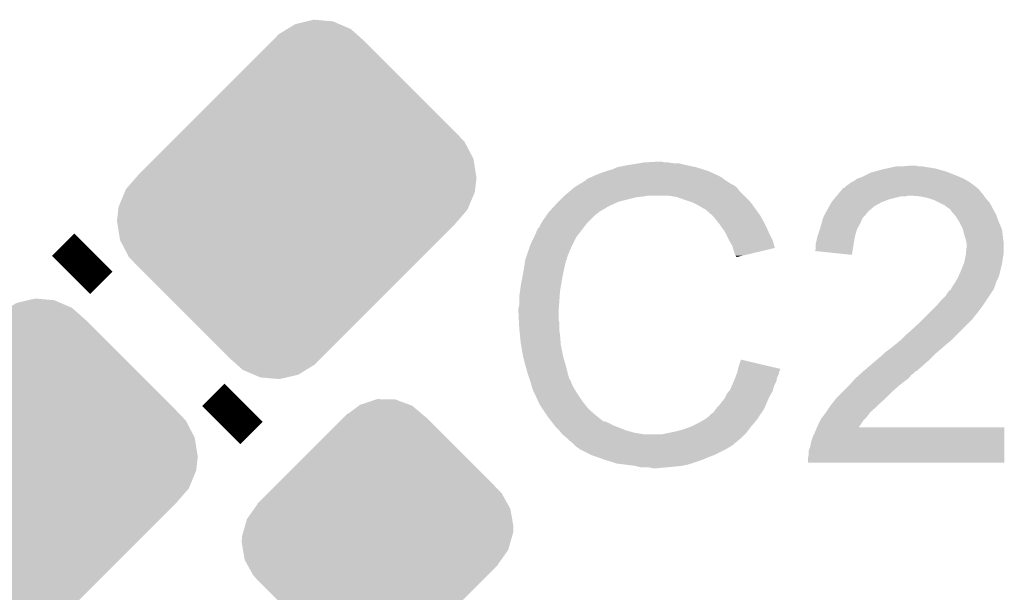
# Model space of a CAD drawing. Extents: x -0.05 to 0.95, y -0.15 to 2.1.
# Tile 42 of 51: x 0.28 to 0.41, y 1.92 to 2. Entities that reach past the tile are written whole.
import ezdxf

# ---------------------------------------------------------------- set-up
doc = ezdxf.new("R2010")
doc.units = 0
doc.layers.get('0').update_dxf_attribs({"linetype": 'CONTINUOUS'})
doc.layers.add('LTE_IOT_13_CLICK_V101A_GTO', color=11, linetype='CONTINUOUS')
doc.layers.add('LTE_IOT_13_CLICK_V101A_GTS', color=8, linetype='CONTINUOUS')

# ---------------------------------------------------------------- blocks, each defined once
blk = doc.blocks.new('CUSTOM_172')
for points in [[(-0.0002, 0.02275), (0.00131, 0.02311), (0.00555, 0.02275), (0.00472, 0.02311)], [(0.00131, 0.02311), (0.00223, 0.02333), (0.00472, 0.02311), (0.00223, 0.02333)], [(-0.00233, 0.02145), (-0.00123, 0.02212), (0.00778, 0.02145), (0.00701, 0.02212)], [(-0.00123, 0.02212), (-0.0002, 0.02275), (0.00701, 0.02212), (0.00555, 0.02275)], [(-0.01488, 0.00888), (-0.0033, 0.02046), (0.02046, 0.00888), (0.00888, 0.02046)], [(-0.0033, 0.02046), (-0.00322, 0.02054), (0.00888, 0.02046), (0.00879, 0.02054)], [(-0.00322, 0.02054), (-0.00233, 0.02145), (0.00879, 0.02054), (0.00778, 0.02145)], [(-0.01628, 0.00748), (-0.01488, 0.00888), (0.0218, 0.00748), (0.02046, 0.00888)], [(-0.01849, 0.00527), (-0.01628, 0.00748), (0.02295, 0.00527), (0.0218, 0.00748)], [(-0.02054, 0.00322), (-0.01849, 0.00527), (0.02328, 0.00322), (0.02295, 0.00527)], [(-0.02218, 0.00133), (-0.0209, 0.0028), (0.02318, 0.00133), (0.02335, 0.0028)], [(-0.0209, 0.0028), (-0.02054, 0.00322), (0.02335, 0.0028), (0.02328, 0.00322)], [(-0.02232, 0.00098), (-0.02218, 0.00133), (0.02314, 0.00098), (0.02318, 0.00133)], [(-0.02314, -0.00098), (-0.02232, 0.00098), (0.02232, -0.00098), (0.02314, 0.00098)], [(-0.02318, -0.00133), (-0.02314, -0.00098), (0.02218, -0.00133), (0.02232, -0.00098)], [(-0.02335, -0.0028), (-0.02318, -0.00133), (0.0209, -0.0028), (0.02218, -0.00133)], [(-0.02328, -0.00322), (-0.02335, -0.0028), (0.02054, -0.00322), (0.0209, -0.0028)], [(-0.02295, -0.00527), (-0.02328, -0.00322), (0.01849, -0.00527), (0.02054, -0.00322)], [(-0.0218, -0.00748), (-0.02295, -0.00527), (0.01628, -0.00748), (0.01849, -0.00527)], [(-0.02046, -0.00888), (-0.0218, -0.00748), (0.01488, -0.00888), (0.01628, -0.00748)], [(-0.00888, -0.02046), (-0.02046, -0.00888), (0.0033, -0.02046), (0.01488, -0.00888)], [(-0.00879, -0.02054), (-0.00888, -0.02046), (0.00322, -0.02054), (0.0033, -0.02046)], [(-0.00778, -0.02145), (-0.00879, -0.02054), (0.00233, -0.02145), (0.00322, -0.02054)], [(-0.00702, -0.02212), (-0.00778, -0.02145), (0.00123, -0.02212), (0.00233, -0.02145)], [(-0.00555, -0.02276), (-0.00702, -0.02212), (0.0002, -0.02276), (0.00123, -0.02212)], [(-0.00472, -0.02311), (-0.00555, -0.02276), (-0.00131, -0.02311), (0.0002, -0.02276)], [(-0.00223, -0.02333), (-0.00472, -0.02311), (-0.00223, -0.02333), (-0.00131, -0.02311)]]:
    blk.add_solid(points)
blk = doc.blocks.new('CUSTOM_185')
for points in [[(-0.00393, 0.0156), (-0.00244, 0.01671), (0.00582, 0.0156), (0.0045, 0.01671)], [(-0.00244, 0.01671), (-0.00228, 0.01683), (0.0045, 0.01671), (0.00418, 0.01683)], [(-0.00228, 0.01683), (-0.00018, 0.01753), (0.00418, 0.01683), (0.0023, 0.01753)], [(-0.00018, 0.01753), (-0.00005, 0.01757), (0.0023, 0.01753), (-0.00005, 0.01757)], [(-0.00439, 0.0152), (-0.00399, 0.0156), (0.0063, 0.0152), (0.00582, 0.0156)], [(-0.00399, 0.0156), (-0.00396, 0.01563), (-0.00393, 0.0156), (-0.00396, 0.01563)], [(-0.01329, 0.0063), (-0.00439, 0.0152), (0.0152, 0.0063), (0.0063, 0.0152)], [(-0.01563, 0.00396), (-0.01422, 0.00537), (0.01689, 0.00396), (0.01611, 0.00537)], [(-0.01422, 0.00537), (-0.01329, 0.0063), (0.01611, 0.00537), (0.0152, 0.0063)], [(-0.01604, 0.00332), (-0.0156, 0.00393), (0.01725, 0.00332), (0.01691, 0.00393)], [(-0.0156, 0.00393), (-0.01563, 0.00396), (0.01691, 0.00393), (0.01689, 0.00396)], [(-0.01696, 0.00202), (-0.01604, 0.00332), (0.01748, 0.00202), (0.01725, 0.00332)], [(-0.01725, 0.001), (-0.01696, 0.00202), (0.01765, 0.001), (0.01748, 0.00202)], [(-0.01761, -0.00024), (-0.01747, 0.00024), (0.01747, -0.00024), (0.01761, 0.00024)], [(-0.01747, 0.00024), (-0.01725, 0.001), (0.01761, 0.00024), (0.01765, 0.001)], [(-0.01765, -0.001), (-0.01761, -0.00024), (0.01725, -0.001), (0.01747, -0.00024)], [(-0.01748, -0.00202), (-0.01765, -0.001), (0.01696, -0.00202), (0.01725, -0.001)], [(-0.01725, -0.00332), (-0.01748, -0.00202), (0.01604, -0.00332), (0.01696, -0.00202)], [(-0.01691, -0.00393), (-0.01725, -0.00332), (0.0156, -0.00393), (0.01604, -0.00332)], [(-0.01689, -0.00396), (-0.01691, -0.00393), (0.01563, -0.00396), (0.0156, -0.00393)], [(-0.01611, -0.00537), (-0.01689, -0.00396), (0.01422, -0.00537), (0.01563, -0.00396)], [(-0.0152, -0.0063), (-0.01611, -0.00537), (0.01329, -0.0063), (0.01422, -0.00537)], [(-0.0063, -0.0152), (-0.0152, -0.0063), (0.00439, -0.0152), (0.01329, -0.0063)], [(-0.00582, -0.0156), (-0.0063, -0.0152), (0.00399, -0.0156), (0.00439, -0.0152)], [(-0.0045, -0.01671), (-0.00582, -0.0156), (0.00244, -0.01671), (0.00393, -0.0156)], [(0.00396, -0.01563), (0.00393, -0.0156), (0.00396, -0.01563), (0.00399, -0.0156)], [(-0.00417, -0.01683), (-0.0045, -0.01671), (0.00228, -0.01683), (0.00244, -0.01671)], [(-0.0023, -0.01753), (-0.00417, -0.01683), (0.00018, -0.01753), (0.00228, -0.01683)], [(0.00005, -0.01757), (-0.0023, -0.01753), (0.00005, -0.01757), (0.00018, -0.01753)]]:
    blk.add_solid(points)

msp = doc.modelspace()

# ---------------------------------------------------------------- linework, layer by layer
at = {"layer": 'LTE_IOT_13_CLICK_V101A_GTO', "const_width": 0.007}
for points in [[(0.2899, 1.9644), (0.2928, 1.9673)], [(0.3094, 1.9449), (0.3123, 1.9478)]]:
    msp.add_lwpolyline(points, dxfattribs=at)
at = {"layer": 'LTE_IOT_13_CLICK_V101A_GTO'}
for points in [[(0.3602, 1.9781), (0.3609, 1.9784), (0.37196, 1.9781), (0.371, 1.9784)], [(0.3609, 1.9784), (0.3625, 1.9787), (0.371, 1.9784), (0.3695, 1.9787)], [(0.3625, 1.9787), (0.3637, 1.9789), (0.3695, 1.9787), (0.3688, 1.9789)], [(0.3637, 1.9789), (0.3643, 1.979), (0.3681, 1.9789), (0.3675, 1.979)], [(0.3643, 1.979), (0.3661, 1.9791), (0.367, 1.979), (0.3666, 1.9791)], [(0.3962, 1.9783), (0.39665, 1.9784), (0.4016, 1.9783), (0.4009, 1.9784)], [(0.39665, 1.9784), (0.3971, 1.9785), (0.4009, 1.9784), (0.4004, 1.9785)], [(0.398, 1.9785), (0.399, 1.9786), (0.3999, 1.9785), (0.3996, 1.9786)], [(0.399, 1.9786), (0.399, 1.9786), (0.3996, 1.9786), (0.399, 1.9786)], [(0.3572, 1.977), (0.3575, 1.9771), (0.37444, 1.977), (0.3743, 1.9771)], [(0.3575, 1.9771), (0.3579, 1.9773), (0.3743, 1.9771), (0.3739, 1.9773)], [(0.3579, 1.9773), (0.3584, 1.9775), (0.3739, 1.9773), (0.3735, 1.9775)], [(0.3584, 1.9775), (0.3589, 1.9777), (0.3735, 1.9775), (0.37305, 1.9777)], [(0.3589, 1.9777), (0.3595, 1.9779), (0.37305, 1.9777), (0.3726, 1.9779)], [(0.3595, 1.9779), (0.3602, 1.9781), (0.3726, 1.9779), (0.37196, 1.9781)], [(0.392, 1.9769), (0.3926, 1.9771), (0.4058, 1.9769), (0.40533, 1.9771)], [(0.3926, 1.9771), (0.3928, 1.9772), (0.40533, 1.9771), (0.4051, 1.9772)], [(0.3928, 1.9772), (0.3938, 1.9777), (0.4051, 1.9772), (0.40385, 1.9777)], [(0.3938, 1.9777), (0.3942, 1.9778), (0.40385, 1.9777), (0.4036, 1.9778)], [(0.3942, 1.9778), (0.3946, 1.9779), (0.4036, 1.9778), (0.40325, 1.9779)], [(0.3946, 1.9779), (0.3953, 1.9781), (0.40325, 1.9779), (0.40255, 1.9781)], [(0.3953, 1.9781), (0.39575, 1.9782), (0.40255, 1.9781), (0.4022, 1.9782)], [(0.39575, 1.9782), (0.3962, 1.9783), (0.4022, 1.9782), (0.4016, 1.9783)], [(0.35506, 1.9756), (0.3553, 1.9758), (0.3765, 1.9756), (0.3763, 1.9758)], [(0.3553, 1.9758), (0.35547, 1.9759), (0.3763, 1.9758), (0.3762, 1.9759)], [(0.35547, 1.9759), (0.35563, 1.976), (0.3762, 1.9759), (0.376, 1.976)], [(0.35563, 1.976), (0.3558, 1.9761), (0.376, 1.976), (0.3759, 1.9761)], [(0.3558, 1.9761), (0.35663, 1.9766), (0.3758, 1.9761), (0.375, 1.9766)], [(0.3558, 1.9761), (0.3558, 1.9761), (0.3759, 1.9761), (0.3758, 1.9761)], [(0.35663, 1.9766), (0.3568, 1.9767), (0.375, 1.9766), (0.37486, 1.9767)], [(0.3568, 1.9768), (0.3572, 1.977), (0.37472, 1.9768), (0.37444, 1.977)], [(0.3568, 1.9767), (0.3568, 1.9768), (0.37486, 1.9767), (0.37472, 1.9768)], [(0.3903, 1.9757), (0.3906, 1.976), (0.40756, 1.9757), (0.4072, 1.976)], [(0.3906, 1.976), (0.3908, 1.9761), (0.4072, 1.976), (0.40706, 1.9761)], [(0.3908, 1.9761), (0.3912, 1.9764), (0.40706, 1.9761), (0.40664, 1.9764)], [(0.3912, 1.9764), (0.3914, 1.9765), (0.40664, 1.9764), (0.4065, 1.9765)], [(0.3914, 1.9765), (0.3916, 1.9766), (0.4065, 1.9765), (0.40632, 1.9766)], [(0.3916, 1.9766), (0.392, 1.9769), (0.40632, 1.9766), (0.4058, 1.9769)], [(0.3532, 1.9739), (0.3538, 1.9745), (0.361, 1.9739), (0.3634, 1.9745)], [(0.3538, 1.9745), (0.3539, 1.9746), (0.3634, 1.9745), (0.3644, 1.9746)], [(0.3539, 1.9746), (0.354, 1.9747), (0.3644, 1.9746), (0.3649, 1.9747)], [(0.354, 1.9747), (0.35471, 1.9753), (0.3773, 1.9747), (0.3767, 1.9753)], [(0.35471, 1.9753), (0.35506, 1.9756), (0.3767, 1.9753), (0.3765, 1.9756)], [(0.3686, 1.9745), (0.3674, 1.9747), (0.3775, 1.9745), (0.3773, 1.9747)], [(0.3697, 1.9741), (0.3686, 1.9745), (0.3779, 1.9741), (0.3775, 1.9745)], [(0.38895, 1.9742), (0.38928, 1.9746), (0.3961, 1.9742), (0.3977, 1.9746)], [(0.38928, 1.9746), (0.38937, 1.9747), (0.3983, 1.9746), (0.3986, 1.9747)], [(0.38937, 1.9747), (0.38953, 1.9749), (0.40843, 1.9747), (0.4083, 1.9749)], [(0.38937, 1.9747), (0.38937, 1.9747), (0.3986, 1.9747), (0.3989, 1.9747)], [(0.38953, 1.9749), (0.3897, 1.9751), (0.4083, 1.9749), (0.4081, 1.9751)], [(0.3897, 1.9751), (0.38995, 1.9754), (0.4081, 1.9751), (0.4079, 1.9754)], [(0.38995, 1.9754), (0.39003, 1.9755), (0.4078, 1.9754), (0.4078, 1.9755)], [(0.38995, 1.9754), (0.38995, 1.9754), (0.4079, 1.9754), (0.4078, 1.9754)], [(0.39003, 1.9755), (0.3902, 1.9757), (0.4078, 1.9755), (0.40756, 1.9757)], [(0.4001, 1.9746), (0.3989, 1.9747), (0.4085, 1.9746), (0.40843, 1.9747)], [(0.4011, 1.9744), (0.4001, 1.9746), (0.40865, 1.9744), (0.4085, 1.9746)], [(0.35199, 1.9726), (0.35263, 1.9733), (0.3585, 1.9726), (0.3597, 1.9733)], [(0.35263, 1.9733), (0.3529, 1.9736), (0.3597, 1.9733), (0.36035, 1.9736)], [(0.3529, 1.9736), (0.3532, 1.9739), (0.36035, 1.9736), (0.361, 1.9739)], [(0.37, 1.974), (0.3697, 1.9741), (0.378, 1.974), (0.3779, 1.9741)], [(0.3706, 1.9738), (0.37, 1.974), (0.37816, 1.9738), (0.378, 1.974)], [(0.3712, 1.9735), (0.3706, 1.9738), (0.3784, 1.9735), (0.37816, 1.9738)], [(0.3714, 1.9734), (0.3712, 1.9735), (0.37847, 1.9734), (0.3784, 1.9735)], [(0.3719, 1.9731), (0.3714, 1.9734), (0.37869, 1.9731), (0.37847, 1.9734)], [(0.3883, 1.9732), (0.38836, 1.9733), (0.39409, 1.9732), (0.3942, 1.9733)], [(0.38836, 1.9733), (0.38864, 1.9738), (0.3942, 1.9733), (0.3951, 1.9738)], [(0.38864, 1.9738), (0.3887, 1.9739), (0.3951, 1.9738), (0.39535, 1.9739)], [(0.3887, 1.9739), (0.38895, 1.9742), (0.39535, 1.9739), (0.3961, 1.9742)], [(0.4017, 1.9742), (0.4011, 1.9744), (0.4088, 1.9742), (0.40865, 1.9744)], [(0.402, 1.9741), (0.4017, 1.9742), (0.4089, 1.9741), (0.4088, 1.9742)], [(0.4024, 1.9739), (0.402, 1.9741), (0.4091, 1.9739), (0.4089, 1.9741)], [(0.4034, 1.9734), (0.4024, 1.9739), (0.4094, 1.9734), (0.4091, 1.9739)], [(0.4038, 1.9731), (0.4034, 1.9734), (0.40956, 1.9731), (0.4094, 1.9734)], [(0.3512, 1.9715), (0.35169, 1.9722), (0.3573, 1.9715), (0.358, 1.9722)], [(0.35169, 1.9722), (0.3519, 1.9725), (0.358, 1.9722), (0.3584, 1.9725)], [(0.3519, 1.9725), (0.35199, 1.9726), (0.3584, 1.9725), (0.3585, 1.9726)], [(0.3723, 1.9729), (0.3719, 1.9731), (0.37883, 1.9729), (0.37869, 1.9731)], [(0.3724, 1.9728), (0.3723, 1.9729), (0.3789, 1.9728), (0.37883, 1.9729)], [(0.37319, 1.9721), (0.3724, 1.9728), (0.3794, 1.9721), (0.3789, 1.9728)], [(0.3733, 1.972), (0.37319, 1.9721), (0.37946, 1.972), (0.3794, 1.9721)], [(0.37378, 1.9714), (0.3733, 1.972), (0.3798, 1.9714), (0.37946, 1.972)], [(0.3876, 1.9719), (0.38776, 1.9722), (0.3928, 1.9719), (0.3931, 1.9722)], [(0.38776, 1.9722), (0.38792, 1.9725), (0.3931, 1.9722), (0.3933, 1.9725)], [(0.38792, 1.9725), (0.38798, 1.9726), (0.3933, 1.9725), (0.3934, 1.9726)], [(0.38798, 1.9726), (0.3883, 1.9732), (0.3934, 1.9726), (0.39409, 1.9732)], [(0.4041, 1.9729), (0.4038, 1.9731), (0.40967, 1.9729), (0.40956, 1.9731)], [(0.4042, 1.9727), (0.4041, 1.9729), (0.40978, 1.9727), (0.40967, 1.9729)], [(0.40454, 1.9723), (0.4042, 1.9727), (0.41, 1.9723), (0.40978, 1.9727)], [(0.4048, 1.972), (0.40454, 1.9723), (0.41012, 1.972), (0.41, 1.9723)], [(0.4053, 1.9712), (0.4048, 1.972), (0.41042, 1.9712), (0.41012, 1.972)], [(0.3507, 1.9706), (0.3509, 1.971), (0.35651, 1.9706), (0.35682, 1.971)], [(0.3509, 1.971), (0.35096, 1.9711), (0.35682, 1.971), (0.3569, 1.9711)], [(0.35096, 1.9711), (0.3512, 1.9715), (0.3569, 1.9711), (0.3573, 1.9715)], [(0.3741, 1.971), (0.37378, 1.9714), (0.38, 1.971), (0.3798, 1.9714)], [(0.37438, 1.9706), (0.3741, 1.971), (0.3802, 1.9706), (0.38, 1.971)], [(0.3872, 1.9705), (0.38737, 1.9711), (0.39206, 1.9705), (0.3924, 1.9711)], [(0.38737, 1.9711), (0.38757, 1.9718), (0.3924, 1.9711), (0.3927, 1.9718)], [(0.38757, 1.9718), (0.3876, 1.9719), (0.3927, 1.9718), (0.3928, 1.9719)], [(0.4054, 1.971), (0.4053, 1.9712), (0.4105, 1.971), (0.41042, 1.9712)], [(0.4057, 1.9704), (0.4054, 1.971), (0.41076, 1.9704), (0.4105, 1.971)], [(0.35002, 1.9693), (0.3503, 1.9699), (0.3555, 1.9693), (0.35597, 1.9699)], [(0.3503, 1.97), (0.3504, 1.9701), (0.35604, 1.97), (0.35612, 1.9701)], [(0.3503, 1.9699), (0.3503, 1.97), (0.35597, 1.9699), (0.35604, 1.97)], [(0.3504, 1.9701), (0.3505, 1.9704), (0.35612, 1.9701), (0.35636, 1.9704)], [(0.3505, 1.9704), (0.3507, 1.9706), (0.35636, 1.9704), (0.35651, 1.9706)], [(0.3748, 1.97), (0.37438, 1.9706), (0.38047, 1.97), (0.3802, 1.9706)], [(0.37495, 1.9697), (0.3748, 1.97), (0.3806, 1.9697), (0.38047, 1.97)], [(0.3753, 1.969), (0.37495, 1.9697), (0.38095, 1.969), (0.3806, 1.9697)], [(0.3868, 1.9693), (0.38683, 1.9694), (0.39168, 1.9693), (0.3917, 1.9694)], [(0.38683, 1.9694), (0.38717, 1.9704), (0.3917, 1.9694), (0.392, 1.9704)], [(0.38717, 1.9704), (0.3872, 1.9705), (0.392, 1.9704), (0.39206, 1.9705)], [(0.40573, 1.9703), (0.4057, 1.9704), (0.4108, 1.9703), (0.41076, 1.9704)], [(0.4059, 1.9696), (0.40573, 1.9703), (0.41089, 1.9696), (0.4108, 1.9703)], [(0.4061, 1.969), (0.4059, 1.9696), (0.41096, 1.969), (0.41089, 1.9696)], [(0.34907, 1.9669), (0.34947, 1.9681), (0.3544, 1.9669), (0.3549, 1.9681)], [(0.34947, 1.9681), (0.3495, 1.9682), (0.3549, 1.9681), (0.35495, 1.9682)], [(0.3495, 1.9682), (0.35002, 1.9693), (0.35495, 1.9682), (0.3555, 1.9693)], [(0.37536, 1.9689), (0.3753, 1.969), (0.381, 1.9689), (0.38095, 1.969)], [(0.3758, 1.9681), (0.37536, 1.9689), (0.38124, 1.9681), (0.381, 1.9689)], [(0.37585, 1.9679), (0.3758, 1.9681), (0.3813, 1.9679), (0.38124, 1.9681)], [(0.3866, 1.9684), (0.3867, 1.9688), (0.39153, 1.9684), (0.3916, 1.9688)], [(0.3866, 1.9677), (0.3866, 1.9684), (0.39142, 1.9677), (0.39153, 1.9684)], [(0.3867, 1.9688), (0.3868, 1.9693), (0.3916, 1.9688), (0.39168, 1.9693)], [(0.40616, 1.9687), (0.4061, 1.969), (0.411, 1.9687), (0.41096, 1.969)], [(0.4062, 1.9685), (0.40616, 1.9687), (0.411, 1.9685), (0.411, 1.9687)], [(0.4062, 1.968), (0.4062, 1.9685), (0.411, 1.968), (0.411, 1.9685)], [(0.34903, 1.9668), (0.34907, 1.9669), (0.3544, 1.9668), (0.3544, 1.9669)], [(0.3759, 1.9677), (0.37585, 1.9679), (0.38047, 1.9677), (0.3813, 1.9679)], [(0.3761, 1.9671), (0.3759, 1.9677), (0.37796, 1.9671), (0.38047, 1.9677)], [(0.3762, 1.9669), (0.3761, 1.9671), (0.37713, 1.9669), (0.37796, 1.9671)], [(0.3763, 1.9668), (0.3762, 1.9669), (0.37671, 1.9668), (0.37713, 1.9669)], [(0.3865, 1.9675), (0.3866, 1.9677), (0.39138, 1.9675), (0.39142, 1.9677)], [(0.3913, 1.967), (0.3865, 1.9675), (0.3913, 1.967), (0.39138, 1.9675)], [(0.406, 1.9665), (0.4061, 1.967), (0.4109, 1.9665), (0.41098, 1.967)], [(0.4061, 1.967), (0.40611, 1.9671), (0.41098, 1.967), (0.411, 1.9671)], [(0.40611, 1.9671), (0.4062, 1.968), (0.411, 1.9671), (0.411, 1.968)], [(0.34875, 1.9655), (0.34888, 1.9663), (0.354, 1.9655), (0.3542, 1.9663)], [(0.34888, 1.9663), (0.3489, 1.9664), (0.3542, 1.9663), (0.35425, 1.9664)], [(0.3489, 1.9664), (0.34893, 1.9665), (0.35425, 1.9664), (0.3543, 1.9665)], [(0.34893, 1.9665), (0.349, 1.9667), (0.3543, 1.9665), (0.3543, 1.9667)], [(0.349, 1.9667), (0.34903, 1.9668), (0.3543, 1.9667), (0.3544, 1.9668)], [(0.3763, 1.9667), (0.3763, 1.9668), (0.3763, 1.9667), (0.37671, 1.9668)], [(0.4055, 1.965), (0.40582, 1.9658), (0.4106, 1.965), (0.4108, 1.9658)], [(0.40582, 1.9658), (0.4059, 1.966), (0.4108, 1.9658), (0.41083, 1.966)], [(0.4059, 1.966), (0.406, 1.9665), (0.41083, 1.966), (0.4109, 1.9665)], [(0.34839, 1.9635), (0.3486, 1.9646), (0.3536, 1.9635), (0.3538, 1.9646)], [(0.3486, 1.9646), (0.34875, 1.9655), (0.3538, 1.9646), (0.354, 1.9655)], [(0.40514, 1.9642), (0.4055, 1.965), (0.4104, 1.9642), (0.4106, 1.965)], [(0.3482, 1.9623), (0.3483, 1.963), (0.3534, 1.9623), (0.35352, 1.963)], [(0.3483, 1.963), (0.34839, 1.9635), (0.35352, 1.963), (0.3536, 1.9635)], [(0.4043, 1.9628), (0.40443, 1.963), (0.40982, 1.9628), (0.4099, 1.963)], [(0.40443, 1.963), (0.40463, 1.9633), (0.4099, 1.963), (0.41, 1.9633)], [(0.40463, 1.9633), (0.4047, 1.9634), (0.41, 1.9633), (0.41, 1.9634)], [(0.4047, 1.9634), (0.4051, 1.9641), (0.41, 1.9634), (0.41035, 1.9641)], [(0.4051, 1.9641), (0.40514, 1.9642), (0.41035, 1.9641), (0.4104, 1.9642)], [(0.3481, 1.9616), (0.3482, 1.9623), (0.35335, 1.9616), (0.3534, 1.9623)], [(0.4035, 1.9617), (0.4039, 1.9623), (0.40917, 1.9617), (0.40957, 1.9623)], [(0.4039, 1.9623), (0.4039, 1.9624), (0.40957, 1.9623), (0.40963, 1.9624)], [(0.4041, 1.9624), (0.40415, 1.9625), (0.40963, 1.9624), (0.4097, 1.9625)], [(0.40415, 1.9625), (0.4043, 1.9628), (0.4097, 1.9625), (0.40982, 1.9628)], [(0.348, 1.9601), (0.3481, 1.9605), (0.35324, 1.9601), (0.35327, 1.9605)], [(0.3481, 1.9605), (0.3481, 1.9616), (0.35327, 1.9605), (0.35335, 1.9616)], [(0.4023, 1.9604), (0.4029, 1.9611), (0.4083, 1.9604), (0.40877, 1.9611)], [(0.4029, 1.9611), (0.4035, 1.9617), (0.40877, 1.9611), (0.40917, 1.9617)], [(0.348, 1.9595), (0.348, 1.9601), (0.3532, 1.9595), (0.35324, 1.9601)], [(0.34804, 1.9586), (0.348, 1.9595), (0.3532, 1.9586), (0.3532, 1.9595)], [(0.4005, 1.9586), (0.4015, 1.9596), (0.4069, 1.9586), (0.4077, 1.9596)], [(0.4015, 1.9596), (0.4023, 1.9604), (0.4077, 1.9596), (0.4083, 1.9604)], [(0.34806, 1.9583), (0.34804, 1.9586), (0.3533, 1.9583), (0.3532, 1.9586)], [(0.3481, 1.9575), (0.34806, 1.9583), (0.3533, 1.9575), (0.3533, 1.9583)], [(0.3989, 1.9571), (0.4003, 1.9584), (0.4054, 1.9571), (0.4067, 1.9584)], [(0.4003, 1.9584), (0.4005, 1.9586), (0.4067, 1.9584), (0.4069, 1.9586)], [(0.34813, 1.9572), (0.3481, 1.9575), (0.3533, 1.9572), (0.3533, 1.9575)], [(0.34819, 1.9566), (0.34813, 1.9572), (0.3534, 1.9566), (0.3533, 1.9572)], [(0.3483, 1.9555), (0.34819, 1.9566), (0.35348, 1.9555), (0.3534, 1.9566)], [(0.3982, 1.9565), (0.3989, 1.9571), (0.4048, 1.9565), (0.4054, 1.9571)], [(0.34834, 1.9553), (0.3483, 1.9555), (0.3535, 1.9553), (0.35348, 1.9555)], [(0.3965, 1.955), (0.397, 1.9554), (0.40313, 1.955), (0.4036, 1.9554)], [(0.397, 1.9554), (0.3976, 1.9559), (0.4036, 1.9554), (0.4042, 1.9559)], [(0.3976, 1.9559), (0.3982, 1.9565), (0.4042, 1.9559), (0.4048, 1.9565)], [(0.3486, 1.9538), (0.34834, 1.9553), (0.3538, 1.9538), (0.3535, 1.9553)], [(0.39457, 1.9534), (0.3955, 1.9542), (0.4014, 1.9534), (0.4022, 1.9542)], [(0.3955, 1.9542), (0.3957, 1.9544), (0.4022, 1.9542), (0.40243, 1.9544)], [(0.3957, 1.9544), (0.3965, 1.955), (0.40243, 1.9544), (0.40313, 1.955)], [(0.3488, 1.953), (0.3486, 1.9538), (0.35403, 1.953), (0.3538, 1.9538)], [(0.34897, 1.9524), (0.3488, 1.953), (0.3542, 1.9524), (0.35403, 1.953)], [(0.3766, 1.9525), (0.3769, 1.9534), (0.38072, 1.9525), (0.3769, 1.9534)], [(0.39375, 1.9527), (0.3941, 1.953), (0.4006, 1.9527), (0.40094, 1.953)], [(0.3941, 1.953), (0.39457, 1.9534), (0.40094, 1.953), (0.4014, 1.9534)], [(0.3492, 1.9516), (0.34897, 1.9524), (0.35441, 1.9516), (0.3542, 1.9524)], [(0.34943, 1.9509), (0.3492, 1.9516), (0.3546, 1.9509), (0.35441, 1.9516)], [(0.37617, 1.9511), (0.37632, 1.9515), (0.3816, 1.9511), (0.3818, 1.9515)], [(0.37632, 1.9515), (0.3764, 1.9517), (0.3818, 1.9515), (0.38185, 1.9517)], [(0.3764, 1.9517), (0.37645, 1.9519), (0.38185, 1.9517), (0.3819, 1.9519)], [(0.37645, 1.9519), (0.3765, 1.9521), (0.3819, 1.9519), (0.382, 1.9521)], [(0.3765, 1.9521), (0.37652, 1.9522), (0.382, 1.9521), (0.382, 1.9522)], [(0.37652, 1.9522), (0.3766, 1.9525), (0.382, 1.9522), (0.38072, 1.9525)], [(0.39225, 1.9514), (0.39247, 1.9516), (0.399, 1.9514), (0.3993, 1.9516)], [(0.39247, 1.9516), (0.3928, 1.9519), (0.3993, 1.9516), (0.3996, 1.9519)], [(0.3928, 1.9519), (0.39375, 1.9527), (0.3997, 1.9519), (0.4006, 1.9527)], [(0.3928, 1.9519), (0.3928, 1.9519), (0.3996, 1.9519), (0.3997, 1.9519)], [(0.34947, 1.9508), (0.34943, 1.9509), (0.3547, 1.9508), (0.3546, 1.9509)], [(0.34953, 1.9506), (0.34947, 1.9508), (0.3548, 1.9506), (0.3547, 1.9508)], [(0.3496, 1.9504), (0.34953, 1.9506), (0.35487, 1.9504), (0.3548, 1.9506)], [(0.34963, 1.9503), (0.3496, 1.9504), (0.3549, 1.9503), (0.35487, 1.9504)], [(0.3497, 1.95), (0.34963, 1.9503), (0.35505, 1.95), (0.3549, 1.9503)], [(0.37571, 1.95), (0.37597, 1.9506), (0.3812, 1.95), (0.3815, 1.9506)], [(0.37597, 1.9506), (0.3761, 1.9509), (0.3815, 1.9506), (0.38156, 1.9509)], [(0.3761, 1.9509), (0.37617, 1.9511), (0.38156, 1.9509), (0.3816, 1.9511)], [(0.3909, 1.95), (0.39152, 1.9507), (0.3974, 1.95), (0.3983, 1.9507)], [(0.39152, 1.9507), (0.3917, 1.9509), (0.3983, 1.9507), (0.39857, 1.9509)], [(0.3917, 1.9509), (0.39181, 1.951), (0.39857, 1.9509), (0.3987, 1.951)], [(0.39181, 1.951), (0.39225, 1.9514), (0.3987, 1.951), (0.399, 1.9514)], [(0.3498, 1.9497), (0.3497, 1.95), (0.3552, 1.9497), (0.35505, 1.95)], [(0.3499, 1.9494), (0.3498, 1.9497), (0.35539, 1.9494), (0.3552, 1.9497)], [(0.35, 1.9492), (0.3499, 1.9494), (0.35551, 1.9492), (0.35539, 1.9494)], [(0.35014, 1.9489), (0.35, 1.9492), (0.3557, 1.9489), (0.35551, 1.9492)], [(0.3749, 1.9486), (0.3751, 1.949), (0.3806, 1.9486), (0.38083, 1.949)], [(0.3751, 1.949), (0.37534, 1.9493), (0.38083, 1.949), (0.381, 1.9493)], [(0.37534, 1.9493), (0.3755, 1.9495), (0.381, 1.9493), (0.38106, 1.9495)], [(0.3755, 1.9495), (0.37571, 1.95), (0.38106, 1.9495), (0.3812, 1.95)], [(0.3893, 1.9484), (0.3901, 1.9492), (0.3957, 1.9484), (0.3965, 1.9492)], [(0.3901, 1.9492), (0.3909, 1.95), (0.3965, 1.9492), (0.3974, 1.95)], [(0.35056, 1.948), (0.35014, 1.9489), (0.3563, 1.948), (0.3557, 1.9489)], [(0.3508, 1.9475), (0.35056, 1.948), (0.3567, 1.9475), (0.3563, 1.948)], [(0.3741, 1.9475), (0.3744, 1.9479), (0.38012, 1.9475), (0.38029, 1.9479)], [(0.3744, 1.9479), (0.3748, 1.9484), (0.38029, 1.9479), (0.38051, 1.9484)], [(0.3748, 1.9484), (0.3749, 1.9486), (0.38051, 1.9484), (0.3806, 1.9486)], [(0.38866, 1.9476), (0.38922, 1.9483), (0.3948, 1.9476), (0.3956, 1.9483)], [(0.38922, 1.9483), (0.3893, 1.9484), (0.3956, 1.9483), (0.3957, 1.9484)], [(0.35113, 1.947), (0.3508, 1.9475), (0.3571, 1.947), (0.3567, 1.9475)], [(0.35167, 1.9462), (0.35113, 1.947), (0.358, 1.9462), (0.3571, 1.947)], [(0.3728, 1.9461), (0.3731, 1.9464), (0.3793, 1.9461), (0.3795, 1.9464)], [(0.3731, 1.9464), (0.3733, 1.9465), (0.3795, 1.9464), (0.37957, 1.9465)], [(0.3733, 1.9465), (0.3735, 1.9468), (0.37957, 1.9465), (0.37977, 1.9468)], [(0.3735, 1.9468), (0.37365, 1.947), (0.37977, 1.9468), (0.3799, 1.947)], [(0.37365, 1.947), (0.3738, 1.9472), (0.3799, 1.947), (0.37999, 1.9472)], [(0.3738, 1.9472), (0.3741, 1.9475), (0.37999, 1.9472), (0.38012, 1.9475)], [(0.38775, 1.9463), (0.3879, 1.9465), (0.3935, 1.9463), (0.39363, 1.9465)], [(0.3879, 1.9465), (0.38797, 1.9466), (0.39363, 1.9465), (0.3937, 1.9466)], [(0.38797, 1.9466), (0.3881, 1.9468), (0.3937, 1.9466), (0.394, 1.9468)], [(0.3881, 1.9468), (0.38823, 1.947), (0.394, 1.9468), (0.3941, 1.947)], [(0.38823, 1.947), (0.3885, 1.9474), (0.3942, 1.947), (0.3946, 1.9474)], [(0.38823, 1.947), (0.38823, 1.947), (0.3941, 1.947), (0.3942, 1.947)], [(0.3885, 1.9474), (0.38866, 1.9476), (0.3946, 1.9474), (0.3948, 1.9476)], [(0.3518, 1.946), (0.35167, 1.9462), (0.35825, 1.946), (0.358, 1.9462)], [(0.35226, 1.9454), (0.3518, 1.946), (0.359, 1.9454), (0.35825, 1.946)], [(0.35242, 1.9452), (0.35226, 1.9454), (0.3596, 1.9452), (0.3592, 1.9454)], [(0.35226, 1.9454), (0.35226, 1.9454), (0.3592, 1.9454), (0.359, 1.9454)], [(0.35249, 1.9451), (0.35242, 1.9452), (0.3599, 1.9451), (0.3596, 1.9452)], [(0.35265, 1.9449), (0.35249, 1.9451), (0.3602, 1.9449), (0.3599, 1.9451)], [(0.3704, 1.9447), (0.3716, 1.9453), (0.3782, 1.9447), (0.37872, 1.9453)], [(0.3716, 1.9453), (0.37195, 1.9455), (0.37872, 1.9453), (0.3789, 1.9455)], [(0.37195, 1.9455), (0.3723, 1.9457), (0.3789, 1.9455), (0.37903, 1.9457)], [(0.3723, 1.9457), (0.3728, 1.9461), (0.37903, 1.9457), (0.3793, 1.9461)], [(0.3869, 1.9449), (0.3872, 1.9455), (0.3924, 1.9449), (0.3928, 1.9455)], [(0.3872, 1.9455), (0.3873, 1.9457), (0.3928, 1.9455), (0.393, 1.9457)], [(0.3873, 1.9457), (0.38745, 1.9459), (0.393, 1.9457), (0.3932, 1.9459)], [(0.38745, 1.9459), (0.38775, 1.9463), (0.3932, 1.9459), (0.3935, 1.9463)], [(0.3528, 1.9447), (0.35265, 1.9449), (0.36073, 1.9447), (0.3602, 1.9449)], [(0.3529, 1.9446), (0.3528, 1.9447), (0.361, 1.9446), (0.36073, 1.9447)], [(0.3533, 1.9442), (0.3529, 1.9446), (0.362, 1.9442), (0.361, 1.9446)], [(0.35354, 1.9439), (0.3533, 1.9442), (0.3631, 1.9439), (0.362, 1.9442)], [(0.3537, 1.9437), (0.35354, 1.9439), (0.3643, 1.9437), (0.3631, 1.9439)], [(0.3667, 1.9437), (0.3671, 1.9438), (0.3774, 1.9437), (0.3775, 1.9438)], [(0.3671, 1.9438), (0.3676, 1.9439), (0.3775, 1.9438), (0.3776, 1.9439)], [(0.3676, 1.9439), (0.3681, 1.944), (0.3776, 1.9439), (0.37767, 1.944)], [(0.3681, 1.944), (0.3693, 1.9443), (0.37767, 1.944), (0.3779, 1.9443)], [(0.3693, 1.9443), (0.3704, 1.9447), (0.3779, 1.9443), (0.3782, 1.9447)], [(0.3864, 1.9437), (0.3866, 1.9442), (0.4111, 1.9437), (0.4111, 1.9442)], [(0.3866, 1.9442), (0.38677, 1.9446), (0.4111, 1.9442), (0.4111, 1.9446)], [(0.38677, 1.9446), (0.3869, 1.9449), (0.3922, 1.9446), (0.3924, 1.9449)], [(0.38677, 1.9446), (0.38677, 1.9446), (0.4111, 1.9446), (0.3922, 1.9446)], [(0.3542, 1.9433), (0.3537, 1.9437), (0.377, 1.9433), (0.3774, 1.9437)], [(0.3546, 1.9429), (0.3542, 1.9433), (0.37654, 1.9429), (0.377, 1.9433)], [(0.355, 1.9426), (0.3546, 1.9429), (0.3762, 1.9426), (0.37654, 1.9429)], [(0.3552, 1.9424), (0.355, 1.9426), (0.376, 1.9424), (0.3761, 1.9426)], [(0.355, 1.9426), (0.355, 1.9426), (0.3761, 1.9426), (0.3762, 1.9426)], [(0.3859, 1.9421), (0.386, 1.9427), (0.4111, 1.9421), (0.4111, 1.9427)], [(0.386, 1.9427), (0.3862, 1.9433), (0.4111, 1.9427), (0.4111, 1.9433)], [(0.3862, 1.9434), (0.3864, 1.9437), (0.4111, 1.9434), (0.4111, 1.9437)], [(0.3862, 1.9433), (0.3862, 1.9434), (0.4111, 1.9433), (0.4111, 1.9434)], [(0.3553, 1.9423), (0.3552, 1.9424), (0.3758, 1.9423), (0.376, 1.9424)], [(0.3555, 1.9421), (0.3553, 1.9423), (0.3755, 1.9421), (0.3758, 1.9423)], [(0.3558, 1.9419), (0.3555, 1.9421), (0.37517, 1.9419), (0.3755, 1.9421)], [(0.3559, 1.9418), (0.3559, 1.9419), (0.375, 1.9418), (0.37517, 1.9419)], [(0.3575, 1.941), (0.3559, 1.9418), (0.3734, 1.941), (0.375, 1.9418)], [(0.3857, 1.9416), (0.3859, 1.9421), (0.4111, 1.9416), (0.4111, 1.9421)], [(0.3857, 1.9411), (0.3857, 1.9416), (0.4111, 1.9411), (0.4111, 1.9416)], [(0.35835, 1.9407), (0.3575, 1.941), (0.3726, 1.9407), (0.3734, 1.941)], [(0.3592, 1.9404), (0.35835, 1.9407), (0.3719, 1.9404), (0.3726, 1.9407)], [(0.3608, 1.9399), (0.3592, 1.9404), (0.3704, 1.9399), (0.3719, 1.9404)], [(0.3856, 1.9406), (0.3857, 1.9411), (0.4111, 1.9406), (0.4111, 1.9411)], [(0.3856, 1.94), (0.3856, 1.9406), (0.4111, 1.94), (0.4111, 1.9406)], [(0.3616, 1.9398), (0.3608, 1.9399), (0.3701, 1.9398), (0.3704, 1.9399)], [(0.3632, 1.9396), (0.3616, 1.9398), (0.3692, 1.9396), (0.3701, 1.9398)], [(0.36355, 1.9395), (0.3632, 1.9396), (0.3682, 1.9395), (0.3692, 1.9396)], [(0.3639, 1.9394), (0.36355, 1.9395), (0.3671, 1.9394), (0.3682, 1.9395)], [(0.3654, 1.9393), (0.365, 1.9394), (0.366, 1.9393), (0.3671, 1.9394)]]:
    msp.add_solid(points, dxfattribs=at)

# ---------------------------------------------------------------- block references
at = {"layer": 'LTE_IOT_13_CLICK_V101A_GTS'}
for name, p in [('CUSTOM_172', (0.3192, 1.9742)), ('CUSTOM_172', (0.283, 1.938)), ('CUSTOM_185', (0.3297, 1.9307))]:
    msp.add_blockref(name, p, dxfattribs=at)

doc.saveas('drawing.dxf')
